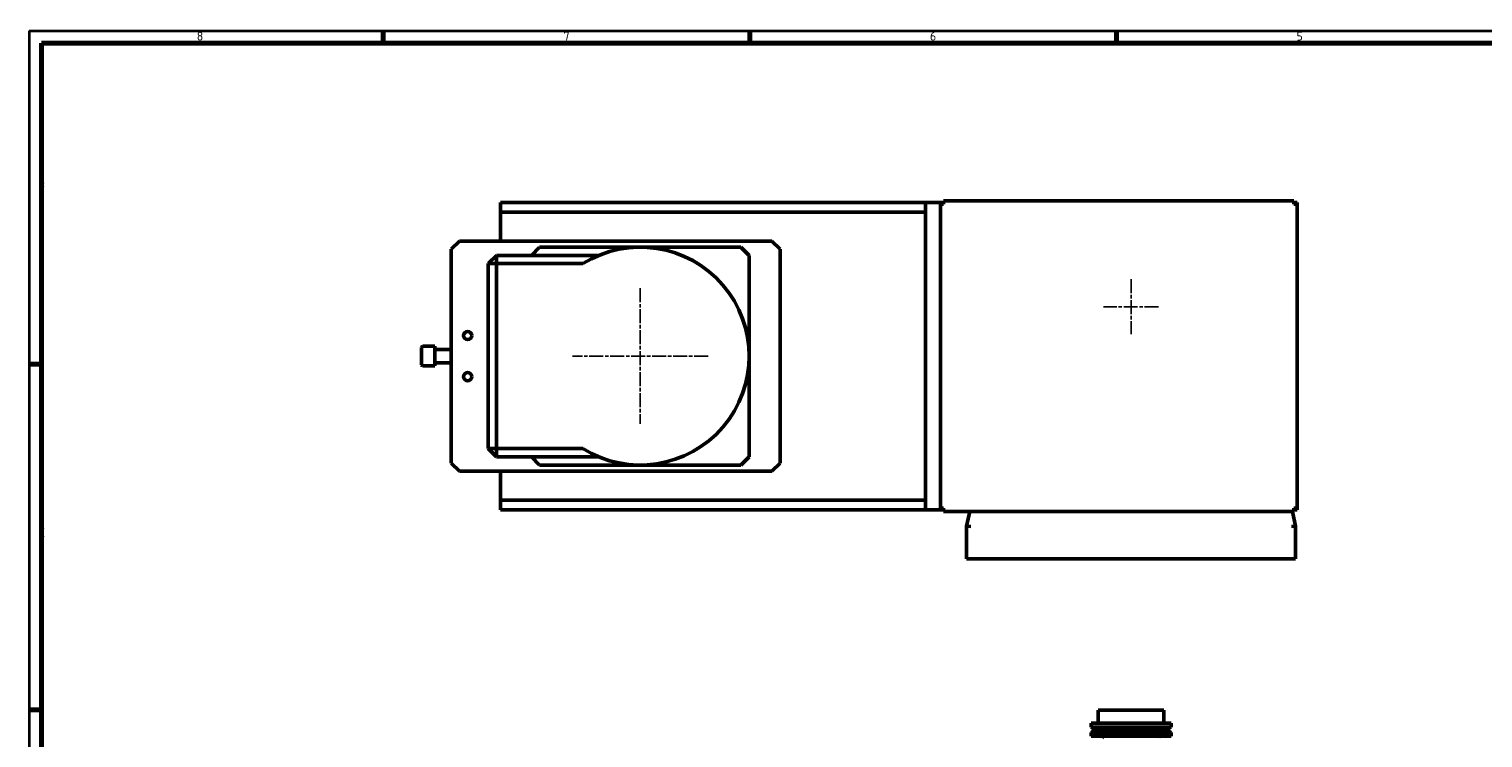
# Model space of a CAD drawing. Header units: millimetres. Extents: x 15 to 3552, y 15 to 3550.
# Tile 2 of 6: x 15 to 1783, y 1648 to 2510. Entities that reach past the tile are written whole.
import ezdxf

# ---------------------------------------------------------------- set-up
doc = ezdxf.new("R2010")
doc.units = ezdxf.units.MM
doc.header["$LTSCALE"] = 3
doc.linetypes.add('CHAIN', pattern=[0.3543, 0.2362, -0.0295, 0.0591, -0.0295])
doc.layers.get('0').update_dxf_attribs({"lineweight": 25})
for name, color, linetype, lineweight in [('Mittelpunktmarkierung (ISO)', 7, 'Continuous', 25), ('Rahmen (ISO)', 7, 'Continuous', 70), ('Sichtbar (ISO)', 7, 'Continuous', 50), ('Symbol (ISO)', 7, 'Continuous', 25)]:
    doc.layers.add(name, color=color, linetype=linetype, lineweight=lineweight)
doc.styles.add('Notiztext (DIN)', font='isocpeur.ttf')

# ---------------------------------------------------------------- blocks, each defined once
blk = doc.blocks.new('Ränder Hagen+Goebel Rahmen')
at = {"layer": 'Rahmen (ISO)', "linetype": 'Continuous', "lineweight": 35}
for q in [(5, 5), (1184, 836)]:
    blk.add_line((5, 836), q, dxfattribs=at)
at = {"layer": 'Rahmen (ISO)'}
for p, q in [((148.63, 831), (148.63, 836)), ((297.25, 831), (297.25, 836)), ((445.88, 831), (445.88, 836)), ((10, 831), (1179, 831)), ((10, 831), (10, 10)), ((10, 700.83), (5, 700.83)), ((10, 560.67), (5, 560.67))]:
    blk.add_line(p, q, dxfattribs=at)
at = {"layer": 'Symbol (ISO)', "char_height": 3.5, "style": 'Notiztext (DIN)'}
for s, insert, attachment_point in [('8', (74.31, 832), 8), ('7', (222.94, 832), 8), ('6', (371.56, 832), 8), ('5', (520.19, 832), 8), ('F', (9, 770.92), 7), ('E', (9, 630.75), 7)]:
    blk.add_mtext(s, dxfattribs=dict(at, insert=insert, attachment_point=attachment_point))

msp = doc.modelspace()

# ---------------------------------------------------------------- linework, layer by layer
at = {"layer": 'Mittelpunktmarkierung (ISO)', "linetype": 'CHAIN', "ltscale": 23.990969}
for p, q in [((758.5, 2194.7), (758.5, 2029.7)), ((1355.5, 2205.7), (1355.5, 2138.7)), ((1389, 2172.2), (1322, 2172.2)), ((841, 2112.2), (676, 2112.2))]:
    msp.add_line(p, q, dxfattribs=at)
at = {"layer": 'Sichtbar (ISO)'}
for p, q in [((588.5, 2299.2), (588.5, 2287.2)), ((1105.5, 2299.2), (588.5, 2299.2)), ((1105.5, 2299.2), (1105.5, 1925.2)), ((1121.5, 2299.2), (1105.5, 2299.2)), ((1123.5, 2299.2), (1121.5, 2299.2)), ((1123.5, 2299.2), (1125.5, 2299.2)), ((1123.5, 2299.2), (1123.5, 2297.2)), ((1127.5, 2299.2), (1125.5, 2299.2)), ((1125.5, 2297.2), (1125.5, 2299.2)), ((1553.5, 2301.2), (1127.5, 2301.2)), ((1127.5, 2301.2), (1127.5, 2297.2)), ((1553.5, 2301.2), (1553.5, 2297.2)), ((1555.5, 2299.2), (1553.5, 2299.2)), ((1555.5, 2299.2), (1557.5, 2299.2)), ((1555.5, 2299.2), (1555.5, 2297.2)), ((1557.5, 2297.2), (1557.5, 2299.2)), ((588.5, 2287.2), (1105.5, 2287.2)), ((588.5, 2252.2), (588.5, 2287.2)), ((588.5, 2287.2), (1105.5, 2287.2)), ((1123.5, 2297.2), (1127.5, 2297.2)), ((1123.5, 2297.2), (1123.5, 1927.2)), ((1553.5, 2297.2), (1557.5, 2297.2)), ((1557.5, 1927.2), (1557.5, 2297.2)), ((528.5, 2242.2), (538.5, 2252.2)), ((538.5, 2252.2), (918.5, 2252.2)), ((918.5, 2252.2), (928.5, 2242.2)), ((528.5, 1982.2), (528.5, 2242.2)), ((583.5, 2234.7), (573.5, 2224.7)), ((583.5, 2224.7), (583.5, 2234.7)), ((708, 2234.7), (583.5, 2234.7)), ((626, 2234.7), (636, 2244.7)), ((636, 2244.7), (758.5, 2244.7)), ((758.5, 2244.7), (881, 2244.7)), ((881, 2244.7), (891, 2234.7)), ((891, 2234.7), (891, 2112.2)), ((928.5, 2242.2), (928.5, 1982.2)), ((583.5, 2224.7), (573.5, 2224.7)), ((573.5, 2224.7), (573.5, 1999.7)), ((583.5, 1999.7), (583.5, 2224.7)), ((583.5, 2224.7), (688.5, 2224.7)), ((492.5, 2101.8), (492.5, 2122.6)), ((494.1, 2124.2), (508.5, 2124.2)), ((508.5, 2100.2), (508.5, 2124.2)), ((508.6, 2120.2), (528.5, 2120.2)), ((891, 2112.2), (891, 1989.7)), ((494.1, 2100.2), (508.5, 2100.2)), ((508.6, 2104.2), (528.5, 2104.2)), ((583.5, 1999.7), (573.5, 1999.7)), ((583.5, 1989.7), (573.5, 1999.7)), ((583.5, 1989.7), (583.5, 1999.7)), ((688.5, 1999.7), (583.5, 1999.7)), ((538.5, 1972.2), (528.5, 1982.2)), ((583.5, 1989.7), (708, 1989.7)), ((636, 1979.7), (626, 1989.7)), ((891, 1989.7), (881, 1979.7)), ((928.5, 1982.2), (918.5, 1972.2)), ((918.5, 1972.2), (538.5, 1972.2)), ((588.5, 1937.2), (588.5, 1972.2)), ((758.5, 1979.7), (636, 1979.7)), ((881, 1979.7), (758.5, 1979.7)), ((588.5, 1937.2), (588.5, 1925.2)), ((1105.5, 1937.2), (588.5, 1937.2)), ((1105.5, 1937.2), (588.5, 1937.2)), ((588.5, 1925.2), (1105.5, 1925.2)), ((1105.5, 1925.2), (1121.5, 1925.2)), ((1123.5, 1925.2), (1121.5, 1925.2)), ((1123.5, 1927.2), (1123.5, 1925.2)), ((1127.5, 1927.2), (1123.5, 1927.2)), ((1125.5, 1925.2), (1123.5, 1925.2)), ((1125.5, 1925.2), (1125.5, 1927.2)), ((1125.5, 1925.2), (1127.5, 1925.2)), ((1127.5, 1923.2), (1127.5, 1927.2)), ((1127.5, 1923.2), (1553.5, 1923.2)), ((1159.3, 1923.2), (1155.5, 1905.5)), ((1555.5, 1905.5), (1551.7, 1923.2)), ((1557.5, 1927.2), (1553.5, 1927.2)), ((1553.5, 1923.2), (1553.5, 1927.2)), ((1553.5, 1925.2), (1555.5, 1925.2)), ((1555.5, 1927.2), (1555.5, 1925.2)), ((1557.5, 1925.2), (1555.5, 1925.2)), ((1557.5, 1925.2), (1557.5, 1927.2)), ((1155.5, 1905.5), (1160.5, 1905)), ((1155.5, 1905.5), (1155.5, 1865.5)), ((1555.5, 1905.5), (1550.5, 1905)), ((1555.5, 1865.5), (1555.5, 1905.5)), ((1160.5, 1865.5), (1155.5, 1865.5)), ((1550.5, 1865.5), (1160.5, 1865.5)), ((1555.5, 1865.5), (1550.5, 1865.5)), ((1315.5, 1681.6), (1395.5, 1681.6)), ((1315.5, 1681.6), (1315.5, 1666.7)), ((1395.5, 1681.6), (1395.5, 1666.7)), ((1306.8, 1665.7), (1404.3, 1665.7)), ((1306.8, 1665.7), (1306.8, 1661)), ((1404.3, 1665.7), (1404.3, 1661)), ((1306.8, 1661), (1404.3, 1661)), ((1309.1, 1659.6), (1306.8, 1661)), ((1309.1, 1655.9), (1306.8, 1654.5)), ((1306.8, 1654.5), (1404.3, 1654.5)), ((1306.8, 1654.5), (1306.8, 1649.8)), ((1306.8, 1649.8), (1404.3, 1649.8)), ((1309.1, 1659.6), (1401.9, 1659.6)), ((1309.1, 1655.9), (1401.9, 1655.9)), ((1309.9, 1659.6), (1309.9, 1655.9)), ((1401.1, 1659.6), (1401.1, 1655.9)), ((1401.9, 1659.6), (1404.3, 1661)), ((1401.9, 1655.9), (1404.3, 1654.5)), ((1404.3, 1654.5), (1404.3, 1649.8))]:
    msp.add_line(p, q, dxfattribs=at)
for centre in [(548.5, 2137.2), (548.5, 2087.2)]:
    msp.add_circle(centre, 4.93, dxfattribs=at)
for centre, radius, start, end in [((758.5, 2112.2), 132.5, 238.1092, 121.8908), ((494.1, 2122.6), 1.6, 90, 180), ((508.6, 2120.3), 0.1, 180, 270), ((494.1, 2101.8), 1.6, 180, 270), ((508.6, 2104.1), 0.1, 90, 180), ((1314.5, 1666.7), 1, 270, 0), ((1396.5, 1666.7), 1, 180, 270), ((1319.2, 1648.5), 1.34, 330.3706, 90), ((1391.8, 1648.5), 1.34, 90, 209.6294)]:
    msp.add_arc(centre, radius, start, end, dxfattribs=at)

# ---------------------------------------------------------------- block references
at = {"xscale": 3, "yscale": 3, "zscale": 3}
msp.add_blockref('Ränder Hagen+Goebel Rahmen', (0, 0), dxfattribs=at)

doc.saveas('drawing.dxf')
